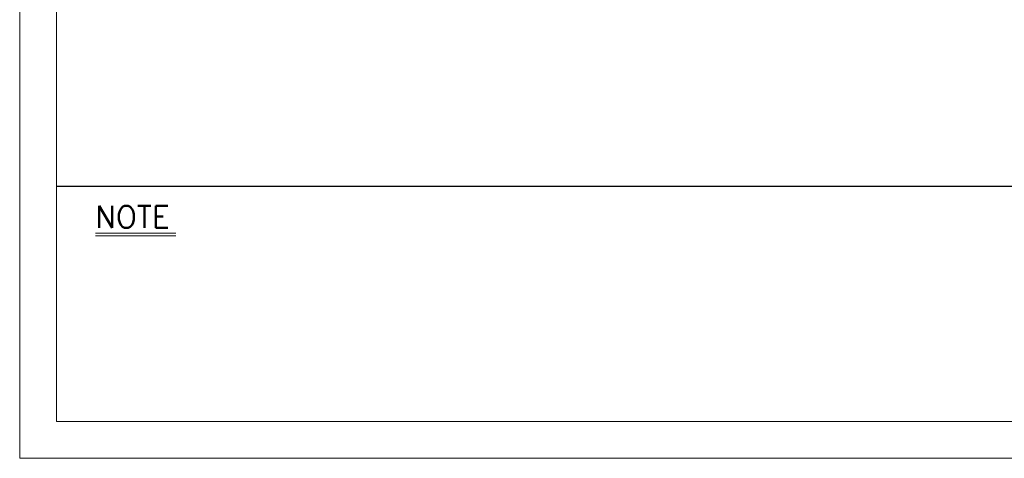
# Model space of a CAD drawing. Header units: millimetres. Extents: x 46891 to 51038, y 6223 to 10291.
# Tile 1 of 5: x 48547 to 49342, y 8529 to 8883. Entities that reach past the tile are written whole.
import ezdxf

# ---------------------------------------------------------------- set-up
doc = ezdxf.new("R2010")
doc.units = ezdxf.units.MM
doc.header["$LTSCALE"] = 0.5
doc.layers.get('0').update_dxf_attribs({"lineweight": 20})
doc.layers.add('3', color=3, linetype='Continuous')
doc.layers.add('4', color=4, linetype='Continuous', lineweight=13)
doc.styles.add('DSR TEXT', font='romans.shx', dxfattribs={"bigfont": 'whgtxt.shx'})

# ---------------------------------------------------------------- blocks, each defined once
blk = doc.blocks.new('A$C13F00394')
for p, q in [((-202.34, 25.67), (-191.42, 25.67)), ((-202.34, 25.3), (-191.42, 25.3))]:
    blk.add_line(p, q)
at = {"layer": '3'}
blk.add_line((0, 32), (-207.68, 32), dxfattribs=at)
at = {"layer": '4', "color": 0, "style": 'DSR TEXT'}
blk.add_text('NOTE', height=3, dxfattribs=at).set_placement((-202.39, 26.38))
blk = doc.blocks.new('A$C1C1952E1')
at = {"color": 1}
blk.add_lwpolyline([(0, 0), (420, 0), (420, 297), (0, 297)], close=True, dxfattribs=at)
at = {"color": 3}
blk.add_lwpolyline([(5, 5), (415, 5), (415, 292), (5, 292)], close=True, dxfattribs=at)

msp = doc.modelspace()

# ---------------------------------------------------------------- block references
at = {"xscale": 5.931900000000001, "yscale": 5.931900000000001, "zscale": 5.931900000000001}
for name, p in [('A$C1C1952E1', (48546.67132, 8528.99552)), ('A$C13F00394', (49808.28288, 8558.65502))]:
    msp.add_blockref(name, p, dxfattribs=at)

doc.saveas('drawing.dxf')
